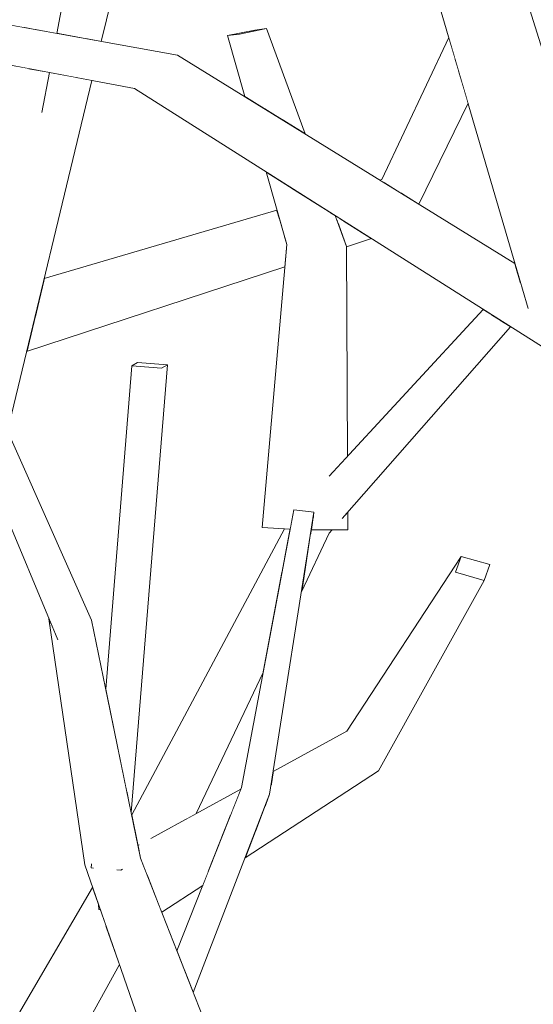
# Model space of a CAD drawing. Extents: x -289599 to -184549, y 66678 to 295474.
# Tile 87 of 256: x -281694 to -281627, y 72094 to 72221. Entities that reach past the tile are written whole.
import ezdxf

# ---------------------------------------------------------------- set-up
doc = ezdxf.new("R2010")
doc.units = 0
doc.header["$MEASUREMENT"] = 0
doc.linetypes.add('Wipeout_Contour', pattern=[1000, 0, -1000])
doc.layers.add('arch drzewa', color=8, linetype='Continuous')
doc.layers.add('arch drzewa_Nr_Pióra__4', color=8, linetype='Continuous', lineweight=9)

msp = doc.modelspace()

# ---------------------------------------------------------------- wipeouts: each hides what was drawn before it
at = {"color": 254, "linetype": 'Wipeout_Contour', "lineweight": 0, "ltscale": 2366655.1150473}
msp.add_wipeout([(-281685.15, 72218.71), (-281683.15, 72218.35), (-281681.28, 72226.1), (-281682.8, 72224.49), (-281682.93, 72224.56), (-281682.67, 72225.52), (-281683.79, 72225.01)], dxfattribs=at).dxf.layer = 'arch drzewa'
at = {"color": 254, "linetype": 'Wipeout_Contour', "lineweight": 0, "ltscale": 1352278.708843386}
msp.add_wipeout([(-281661.8, 72220.01), (-281665.31, 72219.3), (-281659.72, 72208.19), (-281656.82, 72206.41)], dxfattribs=at).dxf.layer = 'arch drzewa'
at = {"color": 254, "linetype": 'Wipeout_Contour', "lineweight": 0, "ltscale": 1352185.405389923}
msp.add_wipeout([(-281642.35, 72197.48), (-281642.15, 72197.35), (-281635.78, 72210.37), (-281636.35, 72212.31)], dxfattribs=at).dxf.layer = 'arch drzewa'
at = {"color": 254, "linetype": 'Wipeout_Contour', "lineweight": 0, "ltscale": 1014158.652815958}
msp.add_wipeout([(-281647.15, 72200.44), (-281646.5, 72200.04), (-281646.9, 72200.54)], dxfattribs=at).dxf.layer = 'arch drzewa'
at = {"color": 254, "linetype": 'Wipeout_Contour', "lineweight": 0, "ltscale": 1352161.50581315}
msp.add_wipeout([(-281652.09, 72156.9), (-281651.97, 72156.86), (-281630.29, 72181.5), (-281631.61, 72182.34)], dxfattribs=at).dxf.layer = 'arch drzewa'
at = {"color": 254, "linetype": 'Wipeout_Contour', "lineweight": 0, "ltscale": 1352306.012091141}
msp.add_wipeout([(-281674.62, 72176.62), (-281678.46, 72176.89), (-281679.21, 72176.46), (-281675.37, 72176.19)], dxfattribs=at).dxf.layer = 'arch drzewa'
at = {"color": 254, "linetype": 'Wipeout_Contour', "lineweight": 0, "ltscale": 1014150.53154126}
msp.add_wipeout([(-281656.13, 72154.76), (-281657.31, 72147.32), (-281653.72, 72154.88)], dxfattribs=at).dxf.layer = 'arch drzewa'
at = {"color": 254, "linetype": 'Wipeout_Contour', "lineweight": 0, "ltscale": 1352221.461283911}
msp.add_wipeout([(-281672.16, 72117.99), (-281670.91, 72118.68), (-281662.25, 72136.91), (-281659.74, 72150.24)], dxfattribs=at).dxf.layer = 'arch drzewa'
at = {"color": 254, "linetype": 'Wipeout_Contour', "lineweight": 0, "ltscale": 1352224.409947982}
msp.add_wipeout([(-281669.29, 72111.32), (-281675.43, 72106.19), (-281675.34, 72105.97), (-281670.04, 72109.42)], dxfattribs=at).dxf.layer = 'arch drzewa'
at = {"color": 254, "linetype": 'Wipeout_Contour', "lineweight": 0, "ltscale": 2028403.039009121}
msp.add_wipeout([(-281682.57, 72104.27), (-281694.79, 72078.39), (-281692.79, 72078.59), (-281692.72, 72078.61), (-281692.56, 72077.89), (-281680.81, 72099.2)], dxfattribs=at).dxf.layer = 'arch drzewa'

# ---------------------------------------------------------------- next in the draw order: wipeouts: each hides what was drawn before it
at = {"color": 254, "linetype": 'Wipeout_Contour', "lineweight": 0, "ltscale": 2704328.568159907}
msp.add_wipeout([(-281635.48, 72228.65), (-281622.79, 72192.85), (-281620.7, 72199.64), (-281630.32, 72230.52), (-281631.86, 72229.96), (-281631.84, 72229.76), (-281631.94, 72229.86), (-281632.01, 72229.91)], dxfattribs=at).dxf.layer = 'arch drzewa'
at = {"color": 254, "linetype": 'Wipeout_Contour', "lineweight": 0, "ltscale": 1014283.032521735}
msp.add_wipeout([(-281683.79, 72225.01), (-281685.23, 72218.72), (-281685.15, 72218.71)], dxfattribs=at).dxf.layer = 'arch drzewa'
at = {"color": 254, "linetype": 'Wipeout_Contour', "lineweight": 0, "ltscale": 1014212.419181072}
msp.add_wipeout([(-281659.72, 72208.19), (-281665.31, 72219.3), (-281662.07, 72209.65)], dxfattribs=at).dxf.layer = 'arch drzewa'
at = {"color": 254, "linetype": 'Wipeout_Contour', "lineweight": 0, "ltscale": 1352190.418333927}
msp.add_wipeout([(-281644.42, 72198.75), (-281642.35, 72197.48), (-281636.35, 72212.31), (-281637.05, 72214.7)], dxfattribs=at).dxf.layer = 'arch drzewa'
at = {"color": 254, "linetype": 'Wipeout_Contour', "lineweight": 0, "ltscale": 1014158.954189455}
msp.add_wipeout([(-281647.18, 72200.45), (-281647.15, 72200.44), (-281646.9, 72200.54)], dxfattribs=at).dxf.layer = 'arch drzewa'
at = {"color": 254, "linetype": 'Wipeout_Contour', "lineweight": 0, "ltscale": 1690218.910189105}
msp.add_wipeout([(-281655.8, 72156.89), (-281652.09, 72156.9), (-281631.61, 72182.34), (-281632.73, 72183.05), (-281655.75, 72157.23)], dxfattribs=at).dxf.layer = 'arch drzewa'
at = {"color": 254, "linetype": 'Wipeout_Contour', "lineweight": 0, "ltscale": 1014146.573125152}
msp.add_wipeout([(-281653.37, 72155.31), (-281653.72, 72154.88), (-281653.34, 72155.31)], dxfattribs=at).dxf.layer = 'arch drzewa'
at = {"color": 254, "linetype": 'Wipeout_Contour', "lineweight": 0, "ltscale": 2028352.124231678}
msp.add_wipeout([(-281678.16, 72113.39), (-281678.13, 72113.25), (-281676.69, 72115.51), (-281672.16, 72117.99), (-281659.74, 72150.24), (-281659.45, 72151.75)], dxfattribs=at).dxf.layer = 'arch drzewa'
at = {"color": 254, "linetype": 'Wipeout_Contour', "lineweight": 0, "ltscale": 2366490.832006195}
msp.add_wipeout([(-281682.65, 72104.49), (-281700.41, 72072.09), (-281698.47, 72070.59), (-281695.27, 72077.38), (-281696.87, 72077.34), (-281694.79, 72078.39), (-281682.57, 72104.27)], dxfattribs=at).dxf.layer = 'arch drzewa'

# ---------------------------------------------------------------- next in the draw order: wipeouts: each hides what was drawn before it
at = {"color": 254, "linetype": 'Wipeout_Contour', "lineweight": 0, "ltscale": 1352385.907188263}
msp.add_wipeout([(-281688.89, 72219.38), (-281685.23, 72218.72), (-281683.79, 72225.01), (-281687.67, 72225.84)], dxfattribs=at).dxf.layer = 'arch drzewa'
at = {"color": 254, "linetype": 'Wipeout_Contour', "lineweight": 0, "ltscale": 1352293.411562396}
msp.add_wipeout([(-281665.31, 72219.3), (-281666.85, 72219.09), (-281663.46, 72210.51), (-281662.07, 72209.65)], dxfattribs=at).dxf.layer = 'arch drzewa'
at = {"color": 254, "linetype": 'Wipeout_Contour', "lineweight": 0, "ltscale": 1352194.571169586}
msp.add_wipeout([(-281644.46, 72198.78), (-281644.42, 72198.75), (-281637.05, 72214.7), (-281637.49, 72216.2)], dxfattribs=at).dxf.layer = 'arch drzewa'
at = {"color": 254, "linetype": 'Wipeout_Contour', "lineweight": 0, "ltscale": 1352173.384160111}
msp.add_wipeout([(-281655.73, 72157.31), (-281655.75, 72157.23), (-281632.73, 72183.05), (-281633.13, 72183.31)], dxfattribs=at).dxf.layer = 'arch drzewa'
at = {"color": 254, "linetype": 'Wipeout_Contour', "lineweight": 0, "ltscale": 1690288.424959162}
msp.add_wipeout([(-281678.24, 72113.74), (-281678.16, 72113.39), (-281659.45, 72151.75), (-281658.77, 72155.39), (-281659.38, 72155.42)], dxfattribs=at).dxf.layer = 'arch drzewa'
at = {"color": 254, "linetype": 'Wipeout_Contour', "lineweight": 0, "ltscale": 1352199.814898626}
msp.add_wipeout([(-281656.13, 72154.76), (-281653.72, 72154.88), (-281653.37, 72155.31), (-281656.05, 72155.29)], dxfattribs=at).dxf.layer = 'arch drzewa'
at = {"color": 254, "linetype": 'Wipeout_Contour', "lineweight": 0, "ltscale": 4733000.339741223}
msp.add_wipeout([(-281699.85, 72076.85), (-281701.68, 72073.08), (-281700.41, 72072.09), (-281682.65, 72104.49), (-281683.27, 72106.28), (-281683.45, 72106.31), (-281683.49, 72106.91), (-281684.23, 72109.04), (-281697.59, 72081.5), (-281697.69, 72079.11), (-281697.71, 72079.08), (-281697.7, 72079.04), (-281697.78, 72078.92), (-281698.55, 72077.11)], dxfattribs=at).dxf.layer = 'arch drzewa'

# ---------------------------------------------------------------- next in the draw order: wipeouts: each hides what was drawn before it
at = {"color": 254, "linetype": 'Wipeout_Contour', "lineweight": 0, "ltscale": 1352402.999780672}
msp.add_wipeout([(-281688.42, 72245.85), (-281691.88, 72219.92), (-281688.89, 72219.38), (-281683.63, 72247.23)], dxfattribs=at).dxf.layer = 'arch drzewa'
at = {"color": 254, "linetype": 'Wipeout_Contour', "lineweight": 0, "ltscale": 1014220.964951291}
msp.add_wipeout([(-281663.46, 72210.51), (-281666.85, 72219.09), (-281664.62, 72211.22)], dxfattribs=at).dxf.layer = 'arch drzewa'
at = {"color": 254, "linetype": 'Wipeout_Contour', "lineweight": 0, "ltscale": 1690251.730745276}
msp.add_wipeout([(-281646.9, 72200.54), (-281646.5, 72200.04), (-281644.46, 72198.78), (-281637.49, 72216.2), (-281638.26, 72218.84)], dxfattribs=at).dxf.layer = 'arch drzewa'
at = {"color": 254, "linetype": 'Wipeout_Contour', "lineweight": 0, "ltscale": 2028275.586228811}
msp.add_wipeout([(-281655.69, 72157.6), (-281655.73, 72157.31), (-281633.13, 72183.31), (-281633.85, 72183.76), (-281653.67, 72162.32), (-281655.71, 72157.61)], dxfattribs=at).dxf.layer = 'arch drzewa'
at = {"color": 254, "linetype": 'Wipeout_Contour', "lineweight": 0, "ltscale": 1352237.234057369}
msp.add_wipeout([(-281679.22, 72118.52), (-281678.24, 72113.74), (-281659.38, 72155.42), (-281659.5, 72155.43)], dxfattribs=at).dxf.layer = 'arch drzewa'
at = {"color": 254, "linetype": 'Wipeout_Contour', "lineweight": 0, "ltscale": 1352285.202245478}
msp.add_wipeout([(-281684.28, 72109.17), (-281697.69, 72086.29), (-281697.59, 72081.5), (-281684.23, 72109.04)], dxfattribs=at).dxf.layer = 'arch drzewa'
at = {"color": 254, "linetype": 'Wipeout_Contour', "lineweight": 0, "ltscale": 1014198.848094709}
msp.add_wipeout([(-281683.31, 72106.4), (-281683.45, 72106.31), (-281683.27, 72106.28)], dxfattribs=at).dxf.layer = 'arch drzewa'

# ---------------------------------------------------------------- next in the draw order: wipeouts: each hides what was drawn before it
at = {"color": 254, "linetype": 'Wipeout_Contour', "lineweight": 0, "ltscale": 1014307.597416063}
msp.add_wipeout([(-281693.23, 72220.16), (-281691.88, 72219.92), (-281688.42, 72245.85)], dxfattribs=at).dxf.layer = 'arch drzewa'
at = {"color": 254, "linetype": 'Wipeout_Contour', "lineweight": 0, "ltscale": 1352297.620640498}
msp.add_wipeout([(-281666.85, 72219.09), (-281665.31, 72219.3), (-281661.8, 72220.01), (-281663.34, 72219.81)], dxfattribs=at).dxf.layer = 'arch drzewa'
at = {"color": 254, "linetype": 'Wipeout_Contour', "lineweight": 0, "ltscale": 1352214.634466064}
msp.add_wipeout([(-281651.5, 72191.89), (-281656.12, 72191.9), (-281652.41, 72163.69), (-281651.35, 72164.82)], dxfattribs=at).dxf.layer = 'arch drzewa'
at = {"color": 254, "linetype": 'Wipeout_Contour', "lineweight": 0, "ltscale": 1014141.638570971}
msp.add_wipeout([(-281651.57, 72157.32), (-281651.3, 72155.32), (-281651.32, 72157.6)], dxfattribs=at).dxf.layer = 'arch drzewa'
at = {"color": 254, "linetype": 'Wipeout_Contour', "lineweight": 0, "ltscale": 1352174.229041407}
msp.add_wipeout([(-281663.28, 72116.35), (-281664.57, 72112.99), (-281647.36, 72124.2), (-281651.99, 72125.8)], dxfattribs=at).dxf.layer = 'arch drzewa'
at = {"color": 254, "linetype": 'Wipeout_Contour', "lineweight": 0, "ltscale": 1352226.164970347}
msp.add_wipeout([(-281667.32, 72116.3), (-281677.03, 72110.29), (-281675.43, 72106.19), (-281669.29, 72111.32)], dxfattribs=at).dxf.layer = 'arch drzewa'
at = {"color": 254, "linetype": 'Wipeout_Contour', "lineweight": 0, "ltscale": 1014199.262105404}
msp.add_wipeout([(-281683.45, 72106.31), (-281683.31, 72106.4), (-281683.32, 72106.41)], dxfattribs=at).dxf.layer = 'arch drzewa'

# ---------------------------------------------------------------- next in the draw order: linework, layer by layer
at = {"layer": 'arch drzewa_Nr_Pióra__4', "linetype": 'Continuous'}
for p, q in [((-281661.8, 72220.01), (-281665.31, 72219.3)), ((-281663.34, 72219.81), (-281661.8, 72220.01)), ((-281666.85, 72219.09), (-281663.34, 72219.81)), ((-281665.31, 72219.3), (-281666.85, 72219.09))]:
    msp.add_line(p, q, dxfattribs=at)

# ---------------------------------------------------------------- next in the draw order: wipeouts: each hides what was drawn before it
at = {"color": 254, "linetype": 'Wipeout_Contour', "lineweight": 0, "ltscale": 2704852.946531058}
msp.add_wipeout([(-281694.14, 72247.98), (-281697.29, 72220.89), (-281693.23, 72220.16), (-281688.42, 72245.85), (-281691.06, 72246.83), (-281691.28, 72245.85), (-281691.42, 72245.81), (-281692.26, 72247.27)], dxfattribs=at).dxf.layer = 'arch drzewa'
at = {"color": 254, "linetype": 'Wipeout_Contour', "lineweight": 0, "ltscale": 1690263.57769018}
msp.add_wipeout([(-281656.12, 72191.9), (-281656.9, 72157.73), (-281655.71, 72157.61), (-281653.67, 72162.32), (-281652.41, 72163.69)], dxfattribs=at).dxf.layer = 'arch drzewa'
at = {"color": 254, "linetype": 'Wipeout_Contour', "lineweight": 0, "ltscale": 1014095.529997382}
msp.add_wipeout([(-281647.36, 72124.2), (-281633.69, 72148.79), (-281637.39, 72149.83)], dxfattribs=at).dxf.layer = 'arch drzewa'
at = {"color": 254, "linetype": 'Wipeout_Contour', "lineweight": 0, "ltscale": 1014137.608800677}
msp.add_wipeout([(-281663.28, 72116.35), (-281651.99, 72125.8), (-281662.04, 72119.57)], dxfattribs=at).dxf.layer = 'arch drzewa'
at = {"color": 254, "linetype": 'Wipeout_Contour', "lineweight": 0, "ltscale": 1352227.86389063}
msp.add_wipeout([(-281677.23, 72110.79), (-281677.03, 72110.29), (-281667.32, 72116.3), (-281666.43, 72118.55)], dxfattribs=at).dxf.layer = 'arch drzewa'
at = {"color": 254, "linetype": 'Wipeout_Contour', "lineweight": 0, "ltscale": 1014198.682417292}
msp.add_wipeout([(-281683.49, 72106.91), (-281683.45, 72106.31), (-281683.32, 72106.41)], dxfattribs=at).dxf.layer = 'arch drzewa'

# ---------------------------------------------------------------- next in the draw order: wipeouts: each hides what was drawn before it
at = {"color": 254, "linetype": 'Wipeout_Contour', "lineweight": 0, "ltscale": 1014171.836664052}
msp.add_wipeout([(-281652.96, 72195.87), (-281653.77, 72196.38), (-281651.5, 72191.89)], dxfattribs=at).dxf.layer = 'arch drzewa'
at = {"color": 254, "linetype": 'Wipeout_Contour', "lineweight": 0, "ltscale": 2028292.646530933}
msp.add_wipeout([(-281655.8, 72156.89), (-281656.05, 72155.29), (-281651.3, 72155.32), (-281651.57, 72157.32), (-281651.97, 72156.86), (-281652.09, 72156.9)], dxfattribs=at).dxf.layer = 'arch drzewa'
at = {"color": 254, "linetype": 'Wipeout_Contour', "lineweight": 0, "ltscale": 1690225.977987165}
msp.add_wipeout([(-281662.04, 72119.57), (-281651.99, 72125.8), (-281651.45, 72129.33), (-281661.25, 72122.28), (-281661.42, 72121.2)], dxfattribs=at).dxf.layer = 'arch drzewa'
at = {"color": 254, "linetype": 'Wipeout_Contour', "lineweight": 0, "ltscale": 2028352.462655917}
msp.add_wipeout([(-281678.13, 72113.25), (-281678.07, 72112.92), (-281677.23, 72110.79), (-281666.43, 72118.55), (-281665.13, 72121.84), (-281676.69, 72115.51)], dxfattribs=at).dxf.layer = 'arch drzewa'

# ---------------------------------------------------------------- next in the draw order: linework, layer by layer
at = {"layer": 'arch drzewa_Nr_Pióra__4', "linetype": 'Continuous'}
for p, q in [((-281651.3, 72155.32), (-281651.32, 72157.6)), ((-281653.72, 72154.88), (-281653.34, 72155.31))]:
    msp.add_line(p, q, dxfattribs=at)

# ---------------------------------------------------------------- next in the draw order: wipeouts: each hides what was drawn before it
at = {"color": 254, "linetype": 'Wipeout_Contour', "lineweight": 0, "ltscale": 1352228.755229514}
msp.add_wipeout([(-281659.21, 72192.12), (-281657.11, 72157.76), (-281656.9, 72157.73), (-281656.12, 72191.9)], dxfattribs=at).dxf.layer = 'arch drzewa'
at = {"color": 254, "linetype": 'Wipeout_Contour', "lineweight": 0, "ltscale": 1014137.257438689}
msp.add_wipeout([(-281661.25, 72122.28), (-281651.45, 72129.33), (-281660.96, 72124.13)], dxfattribs=at).dxf.layer = 'arch drzewa'

# ---------------------------------------------------------------- next in the draw order: wipeouts: each hides what was drawn before it
at = {"color": 254, "linetype": 'Wipeout_Contour', "lineweight": 0, "ltscale": 2028334.604120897}
msp.add_wipeout([(-281659.21, 72192.12), (-281662.37, 72155.59), (-281658.77, 72155.39), (-281658.3, 72157.87), (-281657.16, 72157.76), (-281657.11, 72157.76)], dxfattribs=at).dxf.layer = 'arch drzewa'
at = {"color": 254, "linetype": 'Wipeout_Contour', "lineweight": 0, "ltscale": 1014107.283452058}
msp.add_wipeout([(-281637.39, 72149.83), (-281651.99, 72125.8), (-281647.36, 72124.2)], dxfattribs=at).dxf.layer = 'arch drzewa'
at = {"color": 254, "linetype": 'Wipeout_Contour', "lineweight": 0, "ltscale": 1352202.695142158}
msp.add_wipeout([(-281663.11, 72121.76), (-281671.49, 72096.16), (-281671.27, 72095.59), (-281661.42, 72121.2)], dxfattribs=at).dxf.layer = 'arch drzewa'

# ---------------------------------------------------------------- next in the draw order: wipeouts: each hides what was drawn before it
at = {"color": 254, "linetype": 'Wipeout_Contour', "lineweight": 0, "ltscale": 1352238.141910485}
msp.add_wipeout([(-281658.67, 72199.49), (-281656.12, 72191.9), (-281651.5, 72191.89), (-281653.77, 72196.38)], dxfattribs=at).dxf.layer = 'arch drzewa'
at = {"color": 254, "linetype": 'Wipeout_Contour', "lineweight": 0, "ltscale": 1014153.047890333}
msp.add_wipeout([(-281661.42, 72121.2), (-281655.69, 72157.6), (-281657.16, 72157.76)], dxfattribs=at).dxf.layer = 'arch drzewa'
at = {"color": 254, "linetype": 'Wipeout_Contour', "lineweight": 0, "ltscale": 1014104.245557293}
msp.add_wipeout([(-281651.99, 72125.8), (-281637.39, 72149.83), (-281636.68, 72151.86)], dxfattribs=at).dxf.layer = 'arch drzewa'
at = {"color": 254, "linetype": 'Wipeout_Contour', "lineweight": 0, "ltscale": 1014155.118523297}
msp.add_wipeout([(-281672.04, 72097.56), (-281671.49, 72096.16), (-281663.11, 72121.76)], dxfattribs=at).dxf.layer = 'arch drzewa'

# ---------------------------------------------------------------- next in the draw order: linework, layer by layer
at = {"layer": 'arch drzewa_Nr_Pióra__4', "linetype": 'Continuous'}
msp.add_line((-281651.3, 72155.32), (-281656.05, 72155.29), dxfattribs=at)

# ---------------------------------------------------------------- next in the draw order: wipeouts: each hides what was drawn before it
at = {"color": 254, "linetype": 'Wipeout_Contour', "lineweight": 0, "ltscale": 1014188.746288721}
msp.add_wipeout([(-281658.67, 72199.49), (-281659.26, 72199.86), (-281656.12, 72191.9)], dxfattribs=at).dxf.layer = 'arch drzewa'
at = {"color": 254, "linetype": 'Wipeout_Contour', "lineweight": 0, "ltscale": 1690276.134003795}
msp.add_wipeout([(-281651.8, 72195.14), (-281652.58, 72194.83), (-281651.5, 72191.89), (-281651.5, 72191.83), (-281648.26, 72192.89)], dxfattribs=at).dxf.layer = 'arch drzewa'
at = {"color": 254, "linetype": 'Wipeout_Contour', "lineweight": 0, "ltscale": 1014112.008291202}
msp.add_wipeout([(-281636.68, 72151.86), (-281651.45, 72129.33), (-281651.99, 72125.8)], dxfattribs=at).dxf.layer = 'arch drzewa'
at = {"color": 254, "linetype": 'Wipeout_Contour', "lineweight": 0, "ltscale": 1352209.018944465}
msp.add_wipeout([(-281665.05, 72122.05), (-281672.38, 72098.43), (-281672.04, 72097.56), (-281663.11, 72121.76)], dxfattribs=at).dxf.layer = 'arch drzewa'

# ---------------------------------------------------------------- next in the draw order: wipeouts: each hides what was drawn before it
at = {"color": 254, "linetype": 'Wipeout_Contour', "lineweight": 0, "ltscale": 1352255.390784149}
msp.add_wipeout([(-281661.87, 72201.52), (-281659.21, 72192.12), (-281656.12, 72191.9), (-281659.26, 72199.86)], dxfattribs=at).dxf.layer = 'arch drzewa'
at = {"color": 254, "linetype": 'Wipeout_Contour', "lineweight": 0, "ltscale": 1352227.893608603}
msp.add_wipeout([(-281652.76, 72195.33), (-281652.58, 72194.83), (-281651.8, 72195.14), (-281652.33, 72195.47)], dxfattribs=at).dxf.layer = 'arch drzewa'
at = {"color": 254, "linetype": 'Wipeout_Contour', "lineweight": 0, "ltscale": 1014151.143341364}
msp.add_wipeout([(-281657.16, 72157.76), (-281663.11, 72121.76), (-281661.42, 72121.2)], dxfattribs=at).dxf.layer = 'arch drzewa'
at = {"color": 254, "linetype": 'Wipeout_Contour', "lineweight": 0, "ltscale": 1352119.093156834}
msp.add_wipeout([(-281636.68, 72151.86), (-281637.39, 72149.83), (-281633.69, 72148.79), (-281632.99, 72150.82)], dxfattribs=at).dxf.layer = 'arch drzewa'
at = {"color": 254, "linetype": 'Wipeout_Contour', "lineweight": 0, "ltscale": 1014160.649656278}
msp.add_wipeout([(-281665.05, 72122.05), (-281673.39, 72100.98), (-281672.38, 72098.43)], dxfattribs=at).dxf.layer = 'arch drzewa'

# ---------------------------------------------------------------- next in the draw order: wipeouts: each hides what was drawn before it
at = {"color": 254, "linetype": 'Wipeout_Contour', "lineweight": 0, "ltscale": 2028084.085513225}
msp.add_wipeout([(-281622.79, 72192.85), (-281635.48, 72228.65), (-281597.64, 72106.94), (-281603.78, 72139.21), (-281605.83, 72145), (-281623.42, 72190.84)], dxfattribs=at).dxf.layer = 'arch drzewa'
at = {"color": 254, "linetype": 'Wipeout_Contour', "lineweight": 0, "ltscale": 1014172.073552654}
msp.add_wipeout([(-281652.96, 72195.87), (-281652.76, 72195.33), (-281652.33, 72195.47)], dxfattribs=at).dxf.layer = 'arch drzewa'
at = {"color": 254, "linetype": 'Wipeout_Contour', "lineweight": 0, "ltscale": 1690373.791578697}
msp.add_wipeout([(-281692.79, 72178.33), (-281659.46, 72189.23), (-281659.21, 72192.12), (-281659.24, 72192.21), (-281692.62, 72179.05)], dxfattribs=at).dxf.layer = 'arch drzewa'
at = {"color": 254, "linetype": 'Wipeout_Contour', "lineweight": 0, "ltscale": 1014157.494271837}
msp.add_wipeout([(-281663.11, 72121.76), (-281657.16, 72157.76), (-281658.3, 72157.87)], dxfattribs=at).dxf.layer = 'arch drzewa'
at = {"color": 254, "linetype": 'Wipeout_Contour', "lineweight": 0, "ltscale": 1352202.581677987}
msp.add_wipeout([(-281685.29, 72112.09), (-281661.87, 72054.51), (-281661.72, 72054.48), (-281683.09, 72110.25)], dxfattribs=at).dxf.layer = 'arch drzewa'

# ---------------------------------------------------------------- next in the draw order: linework, layer by layer
at = {"layer": 'arch drzewa_Nr_Pióra__4', "linetype": 'Continuous'}
for p, q in [((-281655.69, 72157.6), (-281657.16, 72157.76)), ((-281657.31, 72147.32), (-281653.72, 72154.88))]:
    msp.add_line(p, q, dxfattribs=at)

# ---------------------------------------------------------------- next in the draw order: wipeouts: each hides what was drawn before it
at = {"color": 254, "linetype": 'Wipeout_Contour', "lineweight": 0, "ltscale": 2366142.391305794}
msp.add_wipeout([(-281635.48, 72228.65), (-281641.12, 72228.61), (-281624.47, 72181.36), (-281622.4, 72179.03), (-281623.24, 72177.88), (-281596.93, 72103.19), (-281597.64, 72106.94)], dxfattribs=at).dxf.layer = 'arch drzewa'
at = {"color": 254, "linetype": 'Wipeout_Contour', "lineweight": 0, "ltscale": 1352311.300177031}
msp.add_wipeout([(-281691.72, 72182.78), (-281692.62, 72179.05), (-281659.24, 72192.21), (-281659.51, 72193.16)], dxfattribs=at).dxf.layer = 'arch drzewa'
at = {"color": 254, "linetype": 'Wipeout_Contour', "lineweight": 0, "ltscale": 1014156.005331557}
msp.add_wipeout([(-281658.3, 72157.87), (-281665.05, 72122.05), (-281663.11, 72121.76)], dxfattribs=at).dxf.layer = 'arch drzewa'
at = {"color": 254, "linetype": 'Wipeout_Contour', "lineweight": 0, "ltscale": 1690210.363274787}
msp.add_wipeout([(-281661.87, 72054.51), (-281685.29, 72112.09), (-281665.5, 72055.16), (-281663.87, 72054.95), (-281663.61, 72054.84)], dxfattribs=at).dxf.layer = 'arch drzewa'

# ---------------------------------------------------------------- next in the draw order: linework, layer by layer
at = {"layer": 'arch drzewa_Nr_Pióra__4', "linetype": 'Continuous'}
for p, q in [((-281665.05, 72122.05), (-281658.3, 72157.87)), ((-281657.16, 72157.76), (-281658.3, 72157.87)), ((-281661.42, 72121.2), (-281655.69, 72157.6)), ((-281658.77, 72155.39), (-281662.37, 72155.59)), ((-281651.45, 72129.33), (-281636.68, 72151.86)), ((-281637.39, 72149.83), (-281636.68, 72151.86)), ((-281636.68, 72151.86), (-281632.99, 72150.82)), ((-281632.99, 72150.82), (-281633.69, 72148.79)), ((-281633.69, 72148.79), (-281637.39, 72149.83)), ((-281647.36, 72124.2), (-281633.69, 72148.79)), ((-281670.91, 72118.68), (-281662.25, 72136.91)), ((-281660.96, 72124.13), (-281651.45, 72129.33)), ((-281697.73, 72086.21), (-281684.28, 72109.17))]:
    msp.add_line(p, q, dxfattribs=at)

# ---------------------------------------------------------------- next in the draw order: wipeouts: each hides what was drawn before it
at = {"color": 254, "linetype": 'Wipeout_Contour', "lineweight": 0, "ltscale": 1014111.729270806}
msp.add_wipeout([(-281641.12, 72228.61), (-281628.14, 72184.21), (-281624.47, 72181.36)], dxfattribs=at).dxf.layer = 'arch drzewa'
at = {"color": 254, "linetype": 'Wipeout_Contour', "lineweight": 0, "ltscale": 1352312.872097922}
msp.add_wipeout([(-281691.72, 72182.78), (-281659.51, 72193.16), (-281660.17, 72195.48), (-281691.54, 72183.54)], dxfattribs=at).dxf.layer = 'arch drzewa'
at = {"color": 254, "linetype": 'Wipeout_Contour', "lineweight": 0, "ltscale": 2366412.911273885}
msp.add_wipeout([(-281680.88, 72111.42), (-281683.09, 72110.25), (-281654.6, 72053.1), (-281678.07, 72112.92), (-281680.42, 72111.67), (-281680.43, 72111.5), (-281680.61, 72111.4)], dxfattribs=at).dxf.layer = 'arch drzewa'

# ---------------------------------------------------------------- next in the draw order: linework, layer by layer
at = {"layer": 'arch drzewa_Nr_Pióra__4', "linetype": 'Continuous'}
msp.add_line((-281664.57, 72112.99), (-281647.36, 72124.2), dxfattribs=at)

# ---------------------------------------------------------------- next in the draw order: wipeouts: each hides what was drawn before it
at = {"color": 254, "linetype": 'Wipeout_Contour', "lineweight": 0, "ltscale": 1352314.737550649}
msp.add_wipeout([(-281690.52, 72187.75), (-281691.54, 72183.54), (-281660.17, 72195.48), (-281660.47, 72196.56)], dxfattribs=at).dxf.layer = 'arch drzewa'
at = {"color": 254, "linetype": 'Wipeout_Contour', "lineweight": 0, "ltscale": 2028207.55675412}
msp.add_wipeout([(-281654.6, 72053.1), (-281683.09, 72110.25), (-281661.72, 72054.48), (-281656.59, 72053.87), (-281655.19, 72053.66), (-281655.54, 72052.28)], dxfattribs=at).dxf.layer = 'arch drzewa'

# ---------------------------------------------------------------- next in the draw order: linework, layer by layer
at = {"layer": 'arch drzewa_Nr_Pióra__4', "linetype": 'Continuous'}
for p, q in [((-281673.39, 72100.98), (-281665.05, 72122.05)), ((-281671.27, 72095.59), (-281661.42, 72121.2)), ((-281675.34, 72105.97), (-281670.04, 72109.42)), ((-281683.45, 72106.31), (-281683.49, 72106.91)), ((-281683.27, 72106.28), (-281683.45, 72106.31)), ((-281692.56, 72077.89), (-281680.81, 72099.2))]:
    msp.add_line(p, q, dxfattribs=at)

# ---------------------------------------------------------------- next in the draw order: wipeouts: each hides what was drawn before it
at = {"color": 254, "linetype": 'Wipeout_Contour', "lineweight": 0, "ltscale": 1352234.031688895}
msp.add_wipeout([(-281673.3, 72216.58), (-281675.36, 72216.02), (-281629.6, 72189.22), (-281629.74, 72189.69)], dxfattribs=at).dxf.layer = 'arch drzewa'
at = {"color": 254, "linetype": 'Wipeout_Contour', "lineweight": 0, "ltscale": 1352372.053453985}
msp.add_wipeout([(-281695.79, 72169.21), (-281695.27, 72168.05), (-281684.36, 72213.31), (-281686.23, 72213.67)], dxfattribs=at).dxf.layer = 'arch drzewa'
at = {"color": 254, "linetype": 'Wipeout_Contour', "lineweight": 0, "ltscale": 1014227.651242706}
msp.add_wipeout([(-281688.78, 72141.1), (-281689.84, 72143.62), (-281683.09, 72110.25)], dxfattribs=at).dxf.layer = 'arch drzewa'

# ---------------------------------------------------------------- next in the draw order: wipeouts: each hides what was drawn before it
at = {"color": 254, "linetype": 'Wipeout_Contour', "lineweight": 0, "ltscale": 1014151.222409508}
msp.add_wipeout([(-281675.36, 72216.02), (-281629.34, 72188.32), (-281629.6, 72189.22)], dxfattribs=at).dxf.layer = 'arch drzewa'
at = {"color": 254, "linetype": 'Wipeout_Contour', "lineweight": 0, "ltscale": 1352375.835888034}
msp.add_wipeout([(-281696.32, 72170.4), (-281695.79, 72169.21), (-281686.23, 72213.67), (-281686.39, 72213.69)], dxfattribs=at).dxf.layer = 'arch drzewa'
at = {"color": 254, "linetype": 'Wipeout_Contour', "lineweight": 0, "ltscale": 1014218.373449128}
msp.add_wipeout([(-281678.07, 72112.92), (-281684.42, 72143.64), (-281688.78, 72141.1)], dxfattribs=at).dxf.layer = 'arch drzewa'

# ---------------------------------------------------------------- next in the draw order: wipeouts: each hides what was drawn before it
at = {"color": 254, "linetype": 'Wipeout_Contour', "lineweight": 0, "ltscale": 1352236.63304538}
msp.add_wipeout([(-281675.36, 72216.02), (-281678.86, 72212.28), (-281629, 72187.16), (-281629.34, 72188.32)], dxfattribs=at).dxf.layer = 'arch drzewa'
at = {"color": 254, "linetype": 'Wipeout_Contour', "lineweight": 0, "ltscale": 3380973.601950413}
msp.add_wipeout([(-281695.7, 72193.09), (-281698.37, 72175.01), (-281696.32, 72170.4), (-281686.39, 72213.69), (-281689.84, 72214.34), (-281690.73, 72209.67), (-281694.87, 72197.54), (-281695.23, 72196.26), (-281695.33, 72195.6), (-281694.73, 72194.55)], dxfattribs=at).dxf.layer = 'arch drzewa'
at = {"color": 254, "linetype": 'Wipeout_Contour', "lineweight": 0, "ltscale": 2366469.460762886}
msp.add_wipeout([(-281678.07, 72112.92), (-281688.78, 72141.1), (-281683.09, 72110.25), (-281680.88, 72111.42), (-281681.09, 72111.44), (-281680.53, 72112.36), (-281680.42, 72111.67)], dxfattribs=at).dxf.layer = 'arch drzewa'

# ---------------------------------------------------------------- next in the draw order: linework, layer by layer
at = {"layer": 'arch drzewa_Nr_Pióra__4', "linetype": 'Continuous'}
for p, q in [((-281678.41, 72114.57), (-281678.24, 72114.66)), ((-281654.6, 72053.1), (-281678.07, 72112.92))]:
    msp.add_line(p, q, dxfattribs=at)

# ---------------------------------------------------------------- next in the draw order: wipeouts: each hides what was drawn before it
at = {"color": 254, "linetype": 'Wipeout_Contour', "lineweight": 0, "ltscale": 1690617.137113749}
msp.add_wipeout([(-281725.86, 72224.92), (-281673.3, 72216.58), (-281723.06, 72225.52), (-281724.24, 72225.32), (-281723.7, 72224.98)], dxfattribs=at).dxf.layer = 'arch drzewa'
at = {"color": 254, "linetype": 'Wipeout_Contour', "lineweight": 0, "ltscale": 1352395.775478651}
msp.add_wipeout([(-281692.55, 72214.85), (-281694.87, 72197.54), (-281690.73, 72209.67), (-281689.84, 72214.34)], dxfattribs=at).dxf.layer = 'arch drzewa'
at = {"color": 254, "linetype": 'Wipeout_Contour', "lineweight": 0, "ltscale": 2028227.535909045}
msp.add_wipeout([(-281678.86, 72212.28), (-281623.95, 72177.49), (-281622.4, 72179.03), (-281624.47, 72181.36), (-281628.14, 72184.21), (-281629, 72187.16)], dxfattribs=at).dxf.layer = 'arch drzewa'
at = {"color": 254, "linetype": 'Wipeout_Contour', "lineweight": 0, "ltscale": 1014276.545511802}
msp.add_wipeout([(-281684.42, 72143.64), (-281699.42, 72177.38), (-281703.36, 72176.11)], dxfattribs=at).dxf.layer = 'arch drzewa'
at = {"color": 254, "linetype": 'Wipeout_Contour', "lineweight": 0, "ltscale": 1352280.70624438}
msp.add_wipeout([(-281675.37, 72176.19), (-281679.8, 72121.32), (-281679.29, 72118.85), (-281674.62, 72176.62)], dxfattribs=at).dxf.layer = 'arch drzewa'
at = {"color": 254, "linetype": 'Wipeout_Contour', "lineweight": 0, "ltscale": 1014204.985970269}
msp.add_wipeout([(-281684.44, 72111.67), (-281684.18, 72111.65), (-281684.4, 72112.17)], dxfattribs=at).dxf.layer = 'arch drzewa'
at = {"color": 254, "linetype": 'Wipeout_Contour', "lineweight": 0, "ltscale": 1352259.036698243}
msp.add_wipeout([(-281680.61, 72111.4), (-281680.43, 72111.5), (-281680.42, 72111.67), (-281680.53, 72112.36)], dxfattribs=at).dxf.layer = 'arch drzewa'

# ---------------------------------------------------------------- next in the draw order: linework, layer by layer
at = {"layer": 'arch drzewa_Nr_Pióra__4', "linetype": 'Continuous'}
for p, q in [((-281620.7, 72199.64), (-281630.32, 72230.52)), ((-281628.04, 72183.87), (-281641.12, 72228.61)), ((-281656.82, 72206.41), (-281661.8, 72220.01)), ((-281664.62, 72211.22), (-281666.85, 72219.09)), ((-281646.9, 72200.54), (-281638.26, 72218.84)), ((-281642.15, 72197.35), (-281635.78, 72210.37)), ((-281659.21, 72192.12), (-281661.87, 72201.52)), ((-281647.18, 72200.45), (-281646.9, 72200.54)), ((-281690.52, 72187.75), (-281660.47, 72196.56)), ((-281651.5, 72191.89), (-281652.96, 72195.87)), ((-281662.37, 72155.59), (-281659.21, 72192.12)), ((-281651.5, 72191.83), (-281648.26, 72192.89)), ((-281651.35, 72164.82), (-281651.5, 72191.89)), ((-281692.79, 72178.33), (-281659.46, 72189.23)), ((-281653.74, 72162.24), (-281633.85, 72183.76)), ((-281652.04, 72156.78), (-281630.29, 72181.5)), ((-281684.44, 72111.67), (-281684.4, 72112.22)), ((-281684.15, 72111.65), (-281684.44, 72111.67))]:
    msp.add_line(p, q, dxfattribs=at)

# ---------------------------------------------------------------- next in the draw order: wipeouts: each hides what was drawn before it
at = {"color": 254, "linetype": 'Wipeout_Contour', "lineweight": 0, "ltscale": 1014302.864176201}
msp.add_wipeout([(-281726.18, 72224.97), (-281675.36, 72216.02), (-281673.3, 72216.58)], dxfattribs=at).dxf.layer = 'arch drzewa'
at = {"color": 254, "linetype": 'Wipeout_Contour', "lineweight": 0, "ltscale": 2366700.532132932}
msp.add_wipeout([(-281694.17, 72215.16), (-281697.64, 72196.66), (-281695.79, 72196.41), (-281695.39, 72195.71), (-281695.23, 72196.26), (-281694.87, 72197.54), (-281692.55, 72214.85)], dxfattribs=at).dxf.layer = 'arch drzewa'
at = {"color": 254, "linetype": 'Wipeout_Contour', "lineweight": 0, "ltscale": 1014257.995902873}
msp.add_wipeout([(-281703.36, 72176.11), (-281688.78, 72141.1), (-281684.42, 72143.64)], dxfattribs=at).dxf.layer = 'arch drzewa'
at = {"color": 254, "linetype": 'Wipeout_Contour', "lineweight": 0, "ltscale": 1352292.004710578}
msp.add_wipeout([(-281682.58, 72134.74), (-281679.8, 72121.32), (-281675.37, 72176.19), (-281679.21, 72176.46)], dxfattribs=at).dxf.layer = 'arch drzewa'
at = {"color": 254, "linetype": 'Wipeout_Contour', "lineweight": 0, "ltscale": 1014195.105608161}
msp.add_wipeout([(-281680.53, 72112.36), (-281681.09, 72111.44), (-281680.61, 72111.4)], dxfattribs=at).dxf.layer = 'arch drzewa'

# ---------------------------------------------------------------- next in the draw order: linework, layer by layer
at = {"layer": 'arch drzewa_Nr_Pióra__4', "linetype": 'Continuous'}
for p, q in [((-281629.74, 72189.69), (-281673.3, 72216.58)), ((-281684.42, 72143.64), (-281699.42, 72177.38)), ((-281679.21, 72176.46), (-281678.46, 72176.89)), ((-281678.46, 72176.89), (-281674.62, 72176.62)), ((-281688.78, 72141.1), (-281703.36, 72176.11)), ((-281682.58, 72134.74), (-281679.21, 72176.46)), ((-281679.29, 72118.85), (-281674.62, 72176.62)), ((-281675.37, 72176.19), (-281679.21, 72176.46)), ((-281674.62, 72176.62), (-281675.37, 72176.19)), ((-281679.22, 72118.52), (-281659.5, 72155.43)), ((-281685.29, 72112.09), (-281689.91, 72143.81)), ((-281678.07, 72112.92), (-281684.42, 72143.64)), ((-281676.76, 72115.47), (-281665.13, 72121.84)), ((-281665.5, 72055.16), (-281685.29, 72112.09)), ((-281680.61, 72111.4), (-281681.16, 72111.44)), ((-281680.4, 72111.52), (-281680.61, 72111.4))]:
    msp.add_line(p, q, dxfattribs=at)

# ---------------------------------------------------------------- next in the draw order: wipeouts: each hides what was drawn before it
at = {"color": 254, "linetype": 'Wipeout_Contour', "lineweight": 0, "ltscale": 1690623.713726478}
msp.add_wipeout([(-281726.47, 72221.23), (-281675.36, 72216.02), (-281725.9, 72224.92), (-281725.58, 72222.33), (-281726.36, 72222.68)], dxfattribs=at).dxf.layer = 'arch drzewa'

# ---------------------------------------------------------------- next in the draw order: wipeouts: each hides what was drawn before it
at = {"color": 254, "linetype": 'Wipeout_Contour', "lineweight": 0, "ltscale": 1014306.706356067}
msp.add_wipeout([(-281726.47, 72221.23), (-281678.86, 72212.28), (-281675.36, 72216.02)], dxfattribs=at).dxf.layer = 'arch drzewa'

# ---------------------------------------------------------------- next in the draw order: linework, layer by layer
at = {"layer": 'arch drzewa_Nr_Pióra__4', "linetype": 'Continuous'}
for p, q in [((-281688.89, 72219.38), (-281683.63, 72247.23)), ((-281673.3, 72216.58), (-281723.06, 72225.52)), ((-281683.15, 72218.35), (-281681.28, 72226.1)), ((-281678.86, 72212.28), (-281726.47, 72221.23)), ((-281690.83, 72209.15), (-281689.84, 72214.34)), ((-281695.27, 72168.05), (-281684.36, 72213.31)), ((-281623.95, 72177.49), (-281678.86, 72212.28))]:
    msp.add_line(p, q, dxfattribs=at)

doc.saveas('drawing.dxf')
